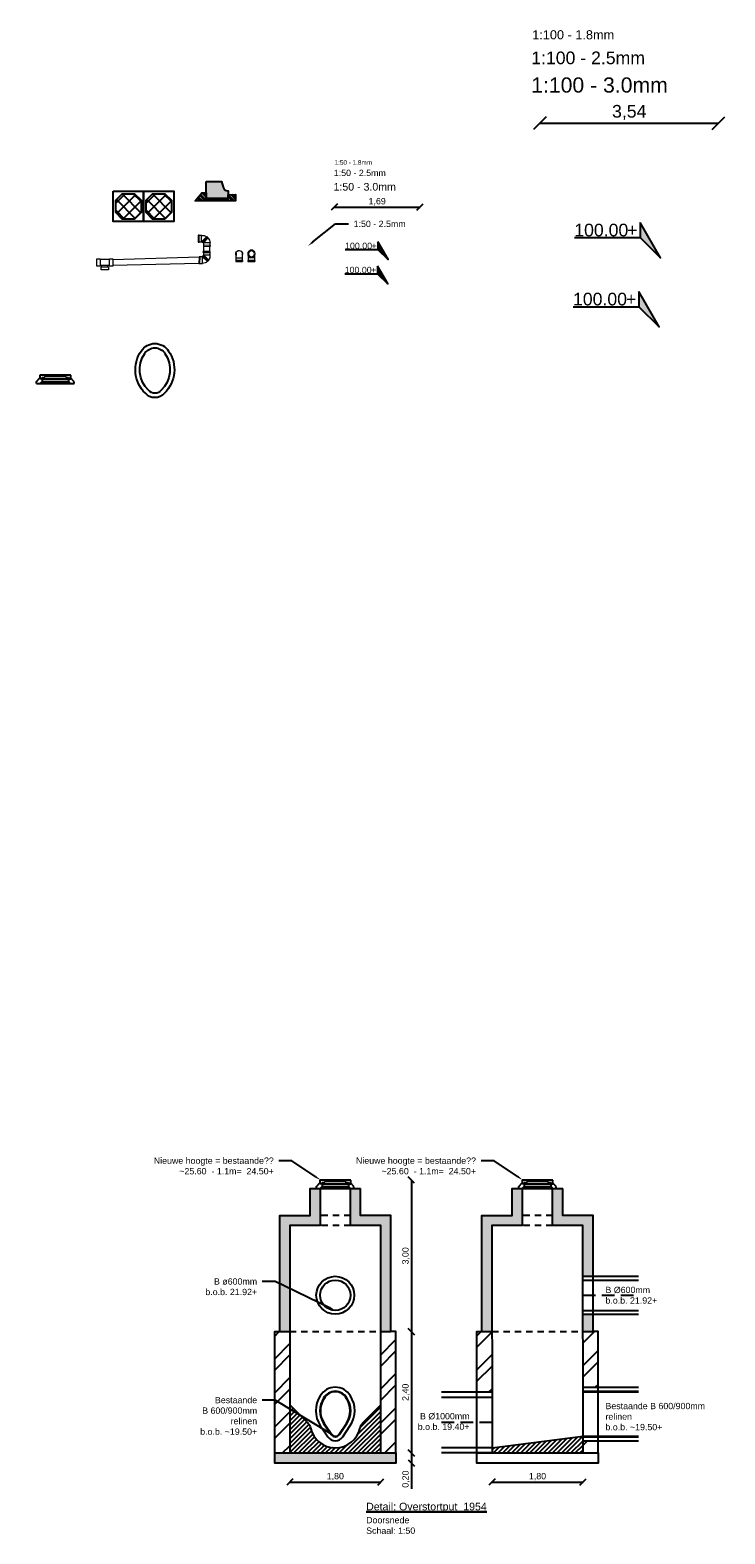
# Model space of a CAD drawing. Header units: metres. Extents: x 8 to 122, y -18 to 26.
# Tile 42 of 54: x 68 to 82, y -11 to 19. Entities that reach past the tile are written whole.
import ezdxf
from ezdxf import colors
from ezdxf.entities.mleader import LeaderData, LeaderLine
from ezdxf.enums import TextEntityAlignment as Align
from ezdxf.math import Vec2, Vec3

# ---------------------------------------------------------------- set-up
doc = ezdxf.new("R2010")
doc.units = ezdxf.units.M
doc.set_wipeout_variables(frame=1)
doc.header["$PDMODE"] = 1
doc.linetypes.add('DASHED2', pattern=[0.375, 0.25, -0.125])
for name, color, linetype in [('B-XX-AL-HOOGTE_BESTAAND-T', 252, 'Continuous'), ('N-WE-AL-DETAIL-G', 7, 'Continuous'), ('N-XX-AL-HOOGTE_NIEUW-T', 7, 'Continuous')]:
    doc.layers.add(name, color=color, linetype=linetype)
for name, color, linetype, lineweight in [('X-XX-AL-AANKLEDING-M', 7, 'Continuous', 18), ('X-XX-AL-AANKLEDING-T18', 1, 'Continuous', 18), ('X-XX-AL-AANKLEDING-T25', 7, 'Continuous', 25), ('X-XX-AL-AANKLEDING-T30', 7, 'Continuous', 30)]:
    doc.layers.add(name, color=color, linetype=linetype, lineweight=lineweight)
doc.styles.add('NLCS_ISO', font='arial.ttf')
doc.styles.get("Standard").update_dxf_attribs({"font": 'arial.ttf'})
doc.dimstyles.new('NLCS_1-100', dxfattribs={"dimscale": 0.1, "dimtxt": 2.5, "dimasz": 2.5, "dimexe": 1.25, "dimexo": 0.625, "dimtad": 1, "dimtxsty": 'Standard', "dimblk": 'OBLIQUE', "dimcen": 0, "dimse1": 1, "dimse2": 1, "dimadec": 0, "dimazin": 0, "dimtfac": 1, "dimtmove": 0, "dimatfit": 3, "dimfxl": 1, "dimarcsym": 0})
doc.dimstyles.new('NLCS_1-50', dxfattribs={"dimscale": 0.05, "dimtxt": 2.5, "dimasz": 2.5, "dimexe": 1.25, "dimexo": 0.625, "dimtad": 1, "dimtxsty": 'Standard', "dimblk": 'OBLIQUE', "dimcen": 0, "dimse1": 1, "dimse2": 1, "dimadec": 0, "dimazin": 0, "dimtfac": 1, "dimtmove": 0, "dimatfit": 3, "dimfxl": 1, "dimarcsym": 0})
pattern_1 = [(45, (17.38133, 0), (-0.04490128, 0.04490128), [])]
pattern_2 = [(45, (17.38133, 0), (-0.3367596, 0.3367596), []), (45, (17.60584, 0), (-0.3367596, 0.3367596), [])]

# ---------------------------------------------------------------- blocks, each defined once
blk = doc.blocks.new('*U14')
at = {"color": 0, "lineweight": 9}
blk.add_wipeout([(0.312, 0.066), (0, 0.066), (0, 0.058), (0.312, 0.058)], dxfattribs=at)
blk.add_wipeout([(0.312, -0.066), (0, -0.066), (0, -0.058), (0.312, -0.058)], dxfattribs=at)
for points in [[(0.062, 0.073), (0.062, -0.073), (0, -0.073), (0, 0.073)], [(0.084, 0.145), (0.229, 0.145), (0.229, 0.083), (0.084, 0.083)], [(0.25, 0.073), (0.312, 0.073), (0.312, -0.073), (0.25, -0.073)]]:
    blk.add_lwpolyline(points, close=True, dxfattribs=at)
for points in [[(0.062, 0.062), (0.25, 0.062)], [(0.094, 0.083), (0.094, 0.062)], [(0.219, 0.083), (0.219, 0.062)], [(0.062, -0.062), (0.25, -0.062)]]:
    blk.add_lwpolyline(points, dxfattribs=at)
blk = doc.blocks.new('hulpstuk 2x45 gr')
blk.add_wipeout([(-0.158, 0.136), (-0.021, 0.136), (-0.021, 0.116), (-0.024, 0.116), (-0.024, 0.066), (-0.027, 0.066), (-0.027, 0.052), (-0.006, 0.031), (-0.009, 0.028), (-0.008, 0.027), (0.042, 0.027), (0.042, 0.03), (0.062, 0.03), (0.063, -0.107), (0.043, -0.107), (0.043, -0.104), (-0.007, -0.104), (-0.007, -0.101), (-0.023, -0.101), (-0.043, -0.096), (-0.069, -0.087), (-0.09, -0.075), (-0.102, -0.065), (-0.103, -0.066), (-0.131, -0.038), (-0.128, -0.035), (-0.132, -0.029), (-0.14, -0.014), (-0.146, 0.003), (-0.152, 0.022), (-0.153, 0.044), (-0.153, 0.059), (-0.153, 0.066), (-0.155, 0.066), (-0.155, 0.116), (-0.158, 0.116)])
at = {"color": 0, "lineweight": 9, "flags": 128}
for points in [[(-0.021, 0.116), (-0.158, 0.116), (-0.158, 0.136), (-0.021, 0.136), (-0.021, 0.116), (-0.021, 0.136)], [(-0.024, 0.116), (-0.024, 0.066), (-0.155, 0.066), (-0.155, 0.116)], [(-0.02, 0.045), (-0.117, -0.052), (-0.131, -0.038), (-0.034, 0.059), (-0.02, 0.045), (-0.034, 0.059)], [(-0.006, 0.031), (-0.103, -0.066), (-0.117, -0.052), (-0.02, 0.045), (-0.006, 0.031), (-0.02, 0.045)], [(-0.027, 0.066), (-0.027, 0.051)], [(-0.009, 0.028), (-0.008, 0.027)], [(0.043, -0.104), (-0.007, -0.104), (-0.008, 0.027), (0.042, 0.027)], [(0.043, -0.107), (0.042, 0.03), (0.062, 0.03), (0.063, -0.107), (0.043, -0.107), (0.063, -0.107)]]:
    blk.add_lwpolyline(points, dxfattribs=at)
at = {"color": 0, "lineweight": 9}
for start, end in [(173.3181, 213.8077), (229.1711, 268.5791)]:
    blk.add_arc((-0.004, 0.048), 0.15, start, end, dxfattribs=at)
blk = doc.blocks.new('hulpstuk 90 gr-v')
blk.add_wipeout([(-0.062, 0.07), (-0.063, 0.127), (-0.066, 0.139), (-0.068, 0.154), (-0.065, 0.172), (-0.059, 0.188), (-0.05, 0.199), (-0.037, 0.21), (-0.022, 0.216), (-0.007, 0.22), (0.005, 0.22), (0.021, 0.217), (0.034, 0.211), (0.046, 0.202), (0.055, 0.191), (0.064, 0.175), (0.066, 0.165), (0.068, 0.153), (0.066, 0.14), (0.064, 0.133), (0.062, 0.128), (0.063, 0.07), (0.065, 0.07), (0.065, 0.02), (0.068, 0.02), (0.068, 0), (-0.068, 0), (-0.069, 0.02), (-0.066, 0.02), (-0.066, 0.07)])
at = {"color": 0, "lineweight": 9, "flags": 128}
for points in [[(-0.069, 0.02), (0.068, 0.02), (0.068, 0), (-0.068, 0), (-0.069, 0.02), (-0.068, 0)], [(-0.066, 0.02), (-0.066, 0.07), (0.065, 0.07), (0.065, 0.02)]]:
    blk.add_lwpolyline(points, dxfattribs=at)
at = {"lineweight": 9}
for points in [[(-0.063, 0.169), (-0.062, 0.07)], [(0.062, 0.168), (0.063, 0.07)]]:
    blk.add_lwpolyline(points, dxfattribs=at)
for radius, start, end in [(0.0675, 338.1153, 202.3875), (0.0644, 346.365, 194.2842)]:
    blk.add_arc((0, 0.153), radius, start, end, dxfattribs=at)
blk = doc.blocks.new('_Oblique')
at = {"color": 0, "linetype": 'ByBlock', "lineweight": -2}
blk.add_line((-0.5, -0.5), (0.5, 0.5), dxfattribs=at)
blk = doc.blocks.new('*D19')
at = {"layer": 'Defpoints', "color": 0, "transparency": 16777216}
for p in [(74.243, 15.213), (75.938, 15.334), (75.938, 15.213)]:
    blk.add_point(p, dxfattribs=at)
at = {"layer": 'X-XX-AL-AANKLEDING-M', "color": 0, "lineweight": -2, "transparency": 16777216}
blk.add_line((74.243, 15.334), (75.938, 15.334), dxfattribs=at)
at = {"layer": 'X-XX-AL-AANKLEDING-M', "color": 0, "lineweight": -2, "transparency": 16777216, "xscale": 0.125, "yscale": 0.125, "zscale": 0.125, "rotation": 180}
blk.add_blockref('_Oblique', (74.243, 15.334), dxfattribs=at)
at = {"layer": 'X-XX-AL-AANKLEDING-M', "color": 0, "lineweight": -2, "transparency": 16777216, "xscale": 0.125, "yscale": 0.125, "zscale": 0.125}
blk.add_blockref('_Oblique', (75.938, 15.334), dxfattribs=at)
at = {"layer": 'X-XX-AL-AANKLEDING-M', "color": 0, "transparency": 16777216, "insert": (75.09, 15.44), "char_height": 0.125, "attachment_point": 5}
blk.add_mtext('1,69', dxfattribs=at)
blk = doc.blocks.new('Hoogtelabel')
h = blk.add_hatch(color=256)
h.dxf.hatch_style = 1
h.paths.add_polyline_path([(-4, 7), (-4, 4), (0, 0)])
blk.add_lwpolyline([(-4, 7), (-4, 4), (0, 0)], close=True)
blk.add_lwpolyline([(-17, 4), (-4, 4)])
at = {"insert": (-4.51, 4.25), "char_height": 2.5, "attachment_point": 9, "style": 'NLCS_ISO'}
blk.add_mtext_dynamic_manual_height_columns('+', width=2.8774, gutter_width=0.3, heights=[0], dxfattribs=at)
at = {"style": 'NLCS_ISO'}
blk.add_attdef('HOOGTE', text='', height=2.5, dxfattribs=at).set_placement((-6.35, 4.25), align=Align.RIGHT)
blk = doc.blocks.new('hulpstuk 90 gr-b')
blk.add_wipeout([(-0.062, 0.07), (-0.063, 0.127), (-0.066, 0.139), (-0.068, 0.154), (-0.065, 0.172), (-0.059, 0.188), (-0.05, 0.199), (-0.037, 0.21), (-0.022, 0.216), (-0.007, 0.22), (0.005, 0.22), (0.021, 0.217), (0.034, 0.211), (0.046, 0.202), (0.055, 0.191), (0.064, 0.175), (0.066, 0.165), (0.068, 0.153), (0.066, 0.14), (0.064, 0.133), (0.062, 0.128), (0.063, 0.07), (0.065, 0.07), (0.065, 0.02), (0.068, 0.02), (0.068, 0), (-0.068, 0), (-0.069, 0.02), (-0.066, 0.02), (-0.066, 0.07)])
at = {"color": 0, "lineweight": 9, "flags": 128}
for points in [[(-0.069, 0.02), (0.068, 0.02), (0.068, 0), (-0.068, 0), (-0.069, 0.02), (-0.068, 0)], [(-0.066, 0.02), (-0.066, 0.07), (0.065, 0.07), (0.065, 0.02)]]:
    blk.add_lwpolyline(points, dxfattribs=at)
at = {"lineweight": 9}
for points in [[(-0.063, 0.127), (-0.062, 0.07)], [(0.062, 0.128), (0.063, 0.07)]]:
    blk.add_lwpolyline(points, dxfattribs=at)
for radius in [0.0675, 0.0644]:
    blk.add_circle((0, 0.153), radius)
blk = doc.blocks.new('Perronbang_zijaanzicht')
at = {"layer": 'N-WE-AL-DETAIL-G'}
h = blk.add_hatch(color=252, dxfattribs=at)
h.dxf.hatch_style = 1
h.paths.add_polyline_path([(0, 0), (0, -0.334), (0.435, -0.334), (0.435, -0.184), (0.432, -0.184, -0.341005), (0.335, -0.109), (0.307, -0.001, 0.341005), (0.305, 0)])
at = {"layer": 'N-WE-AL-DETAIL-G', "linetype": 'Continuous'}
h = blk.add_hatch(dxfattribs=at)
h.set_pattern_fill('STEEL', color=252, scale=0.02, angle=90, style=0)
h.set_pattern_definition([(135, (-53.541537, -2.33639), (-0.04490128, -0.04490128), []), (135, (-53.573287, -2.33639), (-0.04490128, -0.04490128), [])])
h.paths.add_polyline_path([(-0.148, -0.384), (-0.219, -0.384), (-0.087, -0.223), (0, -0.223), (0, -0.334), (0.435, -0.334), (0.435, -0.259), (0.585, -0.255), (0.585, -0.384)])
blk.add_lwpolyline([(0, 0), (0.305, 0, -0.341005), (0.307, -0.001), (0.335, -0.109, 0.341005), (0.432, -0.184), (0.435, -0.184), (0.435, -0.334), (0, -0.334)], format="xyb", close=True)
blk.add_lwpolyline([(-0.148, -0.384), (-0.219, -0.384), (-0.087, -0.223), (0, -0.223), (0, -0.334), (0.435, -0.334), (0.435, -0.259), (0.585, -0.255), (0.585, -0.384)], close=True, dxfattribs=at)
blk = doc.blocks.new('A$C09B27C97')
for p, q in [((0, 0.045), (0.065, 0.114)), ((0, 0), (0, 0.045)), ((0, 0), (0.07, 0)), ((0.675, 0.17), (0.065, 0.17)), ((0.065, 0.17), (0.065, 0.12)), ((0.065, 0.12), (0.065, 0.098)), ((0.065, 0.098), (0.065, 0.114)), ((0.108, 0.098), (0.065, 0.098)), ((0.07, 0), (0.108, 0.04)), ((0.07, 0), (0.67, 0)), ((0.108, 0.12), (0.152, 0.12)), ((0.108, 0.098), (0.108, 0.12)), ((0.108, 0.098), (0.108, 0.04)), ((0.108, 0.098), (0.631, 0.098)), ((0.108, 0.04), (0.631, 0.04)), ((0.152, 0.12), (0.174, 0.145)), ((0.174, 0.145), (0.566, 0.145)), ((0.566, 0.145), (0.588, 0.12)), ((0.588, 0.12), (0.631, 0.12)), ((0.631, 0.12), (0.631, 0.098)), ((0.631, 0.098), (0.631, 0.04)), ((0.631, 0.098), (0.675, 0.098)), ((0.67, 0), (0.631, 0.04)), ((0.67, 0), (0.74, 0)), ((0.675, 0.098), (0.675, 0.17)), ((0.739, 0.044), (0.675, 0.11)), ((0.74, 0), (0.74, 0.045))]:
    blk.add_line(p, q)
at = {"flags": 128}
blk.add_lwpolyline([(0.675, 0.17), (0.675, 0.17)], dxfattribs=at)
blk = doc.blocks.new('*D117')
at = {"layer": 'Defpoints', "color": 0, "transparency": 16777216}
for p in [(73.362, -9.316), (75.162, -9.316), (75.162, -9.893)]:
    blk.add_point(p, dxfattribs=at)
at = {"layer": 'N-WE-AL-DETAIL-G', "color": 0, "lineweight": -2, "transparency": 16777216}
blk.add_line((73.362, -9.893), (75.162, -9.893), dxfattribs=at)
at = {"layer": 'N-WE-AL-DETAIL-G', "color": 0, "lineweight": -2, "transparency": 16777216, "xscale": 0.125, "yscale": 0.125, "zscale": 0.125, "rotation": 180}
blk.add_blockref('_Oblique', (73.362, -9.893), dxfattribs=at)
at = {"layer": 'N-WE-AL-DETAIL-G', "color": 0, "lineweight": -2, "transparency": 16777216, "xscale": 0.125, "yscale": 0.125, "zscale": 0.125}
blk.add_blockref('_Oblique', (75.162, -9.893), dxfattribs=at)
at = {"layer": 'N-WE-AL-DETAIL-G', "color": 0, "transparency": 16777216, "insert": (74.262, -9.786), "char_height": 0.125, "attachment_point": 5}
blk.add_mtext('1,80', dxfattribs=at)
blk = doc.blocks.new('*D118')
at = {"layer": 'Defpoints', "color": 0, "transparency": 16777216}
for p in [(77.362, -9.316), (79.162, -9.316), (79.162, -9.893)]:
    blk.add_point(p, dxfattribs=at)
at = {"layer": 'N-WE-AL-DETAIL-G', "color": 0, "lineweight": -2, "transparency": 16777216}
blk.add_line((77.362, -9.893), (79.162, -9.893), dxfattribs=at)
at = {"layer": 'N-WE-AL-DETAIL-G', "color": 0, "lineweight": -2, "transparency": 16777216, "xscale": 0.125, "yscale": 0.125, "zscale": 0.125, "rotation": 180}
blk.add_blockref('_Oblique', (77.362, -9.893), dxfattribs=at)
at = {"layer": 'N-WE-AL-DETAIL-G', "color": 0, "lineweight": -2, "transparency": 16777216, "xscale": 0.125, "yscale": 0.125, "zscale": 0.125}
blk.add_blockref('_Oblique', (79.162, -9.893), dxfattribs=at)
at = {"layer": 'N-WE-AL-DETAIL-G', "color": 0, "transparency": 16777216, "insert": (78.262, -9.786), "char_height": 0.125, "attachment_point": 5}
blk.add_mtext('1,80', dxfattribs=at)
blk = doc.blocks.new('*D119')
at = {"layer": 'Defpoints', "color": 0, "transparency": 16777216}
for p in [(74.566, -3.916), (75.161, -6.916), (75.767, -6.916)]:
    blk.add_point(p, dxfattribs=at)
at = {"layer": 'N-WE-AL-DETAIL-G', "color": 0, "lineweight": -2, "transparency": 16777216}
blk.add_line((75.767, -3.916), (75.767, -6.916), dxfattribs=at)
at = {"layer": 'N-WE-AL-DETAIL-G', "color": 0, "lineweight": -2, "transparency": 16777216, "xscale": 0.125, "yscale": 0.125, "zscale": 0.125}
for p, rotation in [((75.767, -3.916), 90), ((75.767, -6.916), 270)]:
    blk.add_blockref('_Oblique', p, dxfattribs=dict(at, rotation=rotation))
at = {"layer": 'N-WE-AL-DETAIL-G', "color": 0, "transparency": 16777216, "insert": (75.66, -5.416), "char_height": 0.125, "attachment_point": 5, "rotation": 90}
blk.add_mtext('3,00', dxfattribs=at)
blk = doc.blocks.new('*D120')
at = {"layer": 'Defpoints', "color": 0, "transparency": 16777216}
for p in [(75.161, -6.916), (75.462, -9.316), (75.767, -9.316)]:
    blk.add_point(p, dxfattribs=at)
at = {"layer": 'N-WE-AL-DETAIL-G', "color": 0, "lineweight": -2, "transparency": 16777216}
blk.add_line((75.767, -6.916), (75.767, -9.316), dxfattribs=at)
at = {"layer": 'N-WE-AL-DETAIL-G', "color": 0, "lineweight": -2, "transparency": 16777216, "xscale": 0.125, "yscale": 0.125, "zscale": 0.125}
for p, rotation in [((75.767, -6.916), 90), ((75.767, -9.316), 270)]:
    blk.add_blockref('_Oblique', p, dxfattribs=dict(at, rotation=rotation))
at = {"layer": 'N-WE-AL-DETAIL-G', "color": 0, "transparency": 16777216, "insert": (75.66, -8.116), "char_height": 0.125, "attachment_point": 5, "rotation": 90}
blk.add_mtext('2,40', dxfattribs=at)
blk = doc.blocks.new('*D121')
at = {"layer": 'Defpoints', "color": 0, "transparency": 16777216}
for p in [(75.462, -9.316), (75.462, -9.516), (75.767, -9.516)]:
    blk.add_point(p, dxfattribs=at)
at = {"layer": 'N-WE-AL-DETAIL-G', "color": 0, "lineweight": -2, "transparency": 16777216}
for p, q in [((75.767, -9.316), (75.767, -9.516)), ((75.767, -9.516), (75.767, -10.028))]:
    blk.add_line(p, q, dxfattribs=at)
at = {"layer": 'N-WE-AL-DETAIL-G', "color": 0, "lineweight": -2, "transparency": 16777216, "xscale": 0.125, "yscale": 0.125, "zscale": 0.125}
for p, rotation in [((75.767, -9.316), 90), ((75.767, -9.516), 270)]:
    blk.add_blockref('_Oblique', p, dxfattribs=dict(at, rotation=rotation))
at = {"layer": 'N-WE-AL-DETAIL-G', "color": 0, "transparency": 16777216, "insert": (75.66, -9.834), "char_height": 0.125, "attachment_point": 5, "rotation": 90}
blk.add_mtext('0,20', dxfattribs=at)
blk = doc.blocks.new('*D122')
at = {"layer": 'Defpoints', "color": 0, "transparency": 16777216}
for p in [(81.844, 16.995), (78.308, 16.158), (81.844, 16.158)]:
    blk.add_point(p, dxfattribs=at)
at = {"layer": 'X-XX-AL-AANKLEDING-M', "color": 0, "lineweight": -2, "transparency": 16777216}
blk.add_line((78.308, 16.995), (81.844, 16.995), dxfattribs=at)
at = {"layer": 'X-XX-AL-AANKLEDING-M', "color": 0, "lineweight": -2, "transparency": 16777216, "xscale": 0.25, "yscale": 0.25, "zscale": 0.25, "rotation": 180}
blk.add_blockref('_Oblique', (78.308, 16.995), dxfattribs=at)
at = {"layer": 'X-XX-AL-AANKLEDING-M', "color": 0, "lineweight": -2, "transparency": 16777216, "xscale": 0.25, "yscale": 0.25, "zscale": 0.25}
blk.add_blockref('_Oblique', (81.844, 16.995), dxfattribs=at)
at = {"layer": 'X-XX-AL-AANKLEDING-M', "color": 0, "transparency": 16777216, "insert": (80.076, 17.208), "char_height": 0.25, "attachment_point": 5}
blk.add_mtext('3,54', dxfattribs=at)

msp = doc.modelspace()

# ---------------------------------------------------------------- hatches: boundary and pattern name
at = {"layer": 'N-WE-AL-DETAIL-G'}
h = msp.add_hatch(dxfattribs=at)
h.set_pattern_fill('ANSI37', color=252, scale=0.05)
h.set_pattern_definition([(45, (48.63321, 17.6981), (-0.1122532, 0.1122532), []), (135, (48.63321, 17.6981), (-0.1122532, -0.1122532), [])])
h.paths.add_polyline_path([(70.289, 15.098), (70.048, 15.098), (69.918, 15.227), (69.918, 15.469), (70.048, 15.598), (70.289, 15.598), (70.418, 15.469), (70.418, 15.227)])
h = msp.add_hatch(dxfattribs=at)
h.set_pattern_fill('ANSI37', color=252, scale=0.05)
h.set_pattern_definition([(45, (49.23321, 17.6981), (-0.1122532, 0.1122532), []), (135, (49.23321, 17.6981), (-0.1122532, -0.1122532), [])])
h.paths.add_polyline_path([(70.889, 15.098), (70.648, 15.098), (70.518, 15.227), (70.518, 15.469), (70.648, 15.598), (70.889, 15.598), (71.018, 15.469), (71.018, 15.227)])
h = msp.add_hatch(color=252, dxfattribs=at)
h.dxf.hatch_style = 1
h.paths.add_polyline_path([(73.161, -4.616), (73.161, -6.916), (73.361, -6.916), (73.361, -4.816), (73.961, -4.816), (73.961, -4.086), (73.891, -4.086), (73.761, -4.086), (73.761, -4.616)])
h.paths.add_polyline_path([(74.761, -4.616), (74.761, -4.086), (74.561, -4.086), (74.561, -4.816), (75.161, -4.816), (75.161, -6.916), (75.361, -6.916), (75.361, -4.616)])
h.paths.add_polyline_path([(73.062, -9.316), (73.062, -9.516), (75.462, -9.516), (75.462, -9.316)])
h = msp.add_hatch(color=252, dxfattribs=at)
h.dxf.hatch_style = 1
h.paths.add_polyline_path([(79.361, -6.571), (79.161, -6.571), (79.161, -6.916), (79.361, -6.916)])
h.paths.add_polyline_path([(79.361, -4.616), (78.761, -4.616), (78.761, -4.086), (78.561, -4.086), (78.561, -4.816), (79.161, -4.816), (79.161, -5.821), (79.361, -5.821)])
h.paths.add_polyline_path([(77.961, -4.086), (77.891, -4.086), (77.761, -4.086), (77.761, -4.616), (77.161, -4.616), (77.161, -6.916), (77.361, -6.916), (77.361, -4.816), (77.961, -4.816)])
h = msp.add_hatch(dxfattribs=at)
h.set_pattern_fill('ANSI32', color=253, scale=0.05)
h.set_pattern_definition([(45, (18.55114, 0), (-0.3367596, 0.3367596), []), (45, (18.77564, 0), (-0.3367596, 0.3367596), [])])
h.paths.add_polyline_path([(73.062, -9.316), (73.362, -9.316), (73.362, -6.916), (73.161, -6.916), (73.062, -6.916)])
h.paths.add_polyline_path([(75.462, -6.916), (75.361, -6.916), (75.161, -6.916), (75.162, -9.316), (75.462, -9.316)])
h = msp.add_hatch(dxfattribs=at)
h.set_pattern_fill('ANSI32', color=253, scale=0.05)
h.set_pattern_definition(pattern_2)
h.paths.add_polyline_path([(77.062, -6.916), (77.362, -6.916), (77.362, -8.116), (77.062, -8.116)])
h = msp.add_hatch(dxfattribs=at)
h.set_pattern_fill('ANSI32', color=253, scale=0.05)
h.set_pattern_definition(pattern_2)
h.paths.add_polyline_path([(79.161, -6.916), (79.462, -6.916), (79.462, -8.016), (79.161, -8.016)])
h = msp.add_hatch(dxfattribs=at)
h.set_pattern_fill('ANSI31', color=252, scale=0.02)
h.set_pattern_definition(pattern_1)
h.paths.add_polyline_path([(73.361, -8.366), (73.361, -8.443), (73.557, -8.561)])
h.paths.add_polyline_path([(75.161, -8.366), (74.812, -8.716), (74.759, -8.769, -0.899438), (73.764, -8.769), (73.712, -8.716), (73.557, -8.561), (73.361, -8.443), (73.362, -9.316), (75.162, -9.316)])
h = msp.add_hatch(dxfattribs=at)
h.set_pattern_fill('ANSI31', color=252, scale=0.02)
h.set_pattern_definition(pattern_1)
h.paths.add_polyline_path([(77.362, -9.216), (77.362, -9.316), (79.162, -9.316), (79.162, -8.986)])
h = msp.add_hatch(dxfattribs=at)
h.set_pattern_fill('ANSI32', color=253, scale=0.05)
h.set_pattern_definition(pattern_2)
h.paths.add_polyline_path([(79.162, -9.076), (79.462, -9.076), (79.462, -9.316), (79.162, -9.316)])

# ---------------------------------------------------------------- linework, layer by layer
for p, q in [((68.353, 11.887), (68.418, 11.956)), ((69.028, 12.012), (68.418, 12.012)), ((68.418, 12.012), (68.418, 11.962)), ((68.418, 11.962), (68.418, 11.94)), ((68.418, 11.94), (68.418, 11.956)), ((68.461, 11.94), (68.418, 11.94)), ((68.461, 11.962), (68.505, 11.962)), ((68.461, 11.94), (68.461, 11.962)), ((68.461, 11.94), (68.461, 11.882)), ((68.461, 11.94), (68.984, 11.94)), ((68.505, 11.962), (68.527, 11.987)), ((68.527, 11.987), (68.919, 11.987)), ((68.919, 11.987), (68.941, 11.962)), ((68.941, 11.962), (68.984, 11.962)), ((68.984, 11.962), (68.984, 11.94)), ((68.984, 11.94), (68.984, 11.882)), ((68.984, 11.94), (69.028, 11.94)), ((69.028, 11.94), (69.028, 12.012)), ((69.092, 11.886), (69.028, 11.952)), ((68.353, 11.842), (68.353, 11.887)), ((68.353, 11.842), (68.423, 11.842)), ((68.423, 11.842), (68.461, 11.882)), ((68.423, 11.842), (69.023, 11.842)), ((68.461, 11.882), (68.984, 11.882)), ((69.023, 11.842), (68.984, 11.882)), ((69.023, 11.842), (69.093, 11.842)), ((69.093, 11.842), (69.093, 11.887))]:
    msp.add_line(p, q)
for points in [[(70.88, 11.653, -0.467646), (70.504, 11.653, -0.367006), (70.421, 12.486, -0.552786), (70.963, 12.486, -0.367006)], [(70.817, 11.711, -0.483997), (70.567, 11.711, -0.370441), (70.492, 12.439, -0.557622), (70.892, 12.439, -0.370441)]]:
    msp.add_lwpolyline(points, format="xyb", close=True)
at = {"flags": 128}
msp.add_lwpolyline([(69.028, 12.012), (69.028, 12.012)], dxfattribs=at)
msp.add_point((68.223, 11.082))
at = {"layer": 'N-WE-AL-DETAIL-G'}
for points in [[(69.868, 15.648), (70.468, 15.648), (70.468, 15.048), (69.868, 15.048)], [(70.289, 15.098), (70.048, 15.098), (69.918, 15.227), (69.918, 15.469), (70.048, 15.598), (70.289, 15.598), (70.418, 15.469), (70.418, 15.227)], [(70.468, 15.648), (71.068, 15.648), (71.068, 15.048), (70.468, 15.048)], [(70.889, 15.098), (70.648, 15.098), (70.518, 15.227), (70.518, 15.469), (70.648, 15.598), (70.889, 15.598), (71.018, 15.469), (71.018, 15.227)], [(73.062, -9.316), (75.462, -9.316), (75.462, -9.516), (73.062, -9.516)], [(77.062, -9.316), (79.462, -9.316), (79.462, -9.516), (77.062, -9.516)]]:
    msp.add_lwpolyline(points, close=True, dxfattribs=at)
for points in [[(73.062, -9.316), (73.062, -6.916), (73.161, -6.916), (73.161, -4.616), (73.761, -4.616), (73.761, -4.086), (73.961, -4.086), (73.961, -4.816), (73.361, -4.816), (73.362, -9.316), (75.162, -9.316), (75.161, -4.816), (74.561, -4.816), (74.561, -4.086), (74.761, -4.086)], [(75.462, -9.316), (75.462, -6.916), (75.361, -6.916), (75.361, -4.616), (74.761, -4.616), (74.761, -4.086)], [(77.062, -9.316), (77.062, -6.916), (77.161, -6.916), (77.161, -4.616), (77.761, -4.616), (77.761, -4.086), (77.961, -4.086), (77.961, -4.816), (77.361, -4.816), (77.362, -9.316), (79.162, -9.316), (79.161, -4.816), (78.561, -4.816), (78.561, -4.086), (78.761, -4.086)], [(79.462, -9.316), (79.462, -6.916), (79.361, -6.916), (79.361, -4.616), (78.761, -4.616), (78.761, -4.086)], [(79.161, -5.821), (80.262, -5.821)], [(79.161, -5.896), (80.262, -5.896)], [(79.161, -6.496), (80.261, -6.496)], [(79.161, -6.571), (80.261, -6.571)], [(73.161, -6.916), (73.362, -6.916)], [(75.161, -6.916), (75.361, -6.916)], [(77.161, -6.916), (77.362, -6.916)], [(79.161, -6.916), (79.361, -6.916)], [(77.362, -8.116), (76.362, -8.116)], [(77.362, -8.216), (76.362, -8.216)], [(79.161, -8.106), (80.261, -8.106)], [(74.212, -9.216), (74.209, -9.213)], [(74.312, -9.216), (74.314, -9.213)], [(77.362, -9.216), (76.362, -9.216)], [(77.362, -9.216), (79.162, -8.986)], [(79.162, -8.986), (80.262, -8.986)], [(77.362, -9.316), (76.362, -9.316)]]:
    msp.add_lwpolyline(points, dxfattribs=at)
at = {"layer": 'N-WE-AL-DETAIL-G', "color": 252, "linetype": 'DASHED2', "ltscale": 0.5}
for points in [[(74.561, -4.616), (73.961, -4.616)], [(78.561, -4.616), (77.961, -4.616)], [(74.561, -4.816), (73.961, -4.816)], [(78.561, -4.816), (77.961, -4.816)], [(73.362, -6.916), (75.161, -6.916)], [(77.362, -6.916), (79.161, -6.916)]]:
    msp.add_lwpolyline(points, dxfattribs=at)
at = {"layer": 'N-WE-AL-DETAIL-G', "linetype": 'DASHED2'}
for points in [[(79.161, -6.196), (80.262, -6.196)], [(77.362, -8.716), (76.362, -8.716)]]:
    msp.add_lwpolyline(points, dxfattribs=at)
at = {"layer": 'N-WE-AL-DETAIL-G', "color": 252}
for points in [[(74.115, -8.999, 0.52592), (74.408, -8.999), (74.558, -8.775, 0.296884), (74.56, -8.189, 0.581257), (73.963, -8.189, 0.296913), (73.965, -8.775)], [(74.182, -8.954, 0.52368), (74.342, -8.954), (74.491, -8.731, 0.298001), (74.491, -8.231, 0.586887), (74.031, -8.231, 0.298001), (74.031, -8.731)]]:
    msp.add_lwpolyline(points, format="xyb", close=True, dxfattribs=at)
for points in [[(79.161, -8.016), (80.261, -8.016)], [(79.161, -8.096), (80.261, -8.096)], [(79.162, -8.996), (80.262, -8.996)], [(79.162, -9.076), (80.262, -9.076)]]:
    msp.add_lwpolyline(points, dxfattribs=at)
at = {"layer": 'N-WE-AL-DETAIL-G'}
msp.add_lwpolyline([(74.19, -8.948, 0.523199), (74.333, -8.948), (74.483, -8.725, 0.298177), (74.483, -8.236, 0.587815), (74.04, -8.236, 0.298173), (74.039, -8.725)], format="xyb", close=True, dxfattribs=at)
msp.add_lwpolyline([(73.361, -8.366), (73.719, -8.723, -0.143757), (73.773, -8.822, 0.805783), (74.75, -8.822, -0.143757), (74.804, -8.723), (75.161, -8.366)], format="xyb", dxfattribs=at)
for radius in [0.375, 0.3]:
    msp.add_circle((74.261, -6.196), radius, dxfattribs=at)

# ---------------------------------------------------------------- block references
msp.add_blockref('Perronbang_zijaanzicht', (71.705, 15.84))
at = {"lineweight": 9, "xscale": -1, "rotation": 90.05943379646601}
msp.add_blockref('hulpstuk 2x45 gr', (71.682, 14.621), dxfattribs=at)
at = {"rotation": 180}
msp.add_blockref('*U14', (69.858, 14.239), dxfattribs=at)
at = {"lineweight": 9, "xscale": -1}
msp.add_blockref('hulpstuk 90 gr-v', (72.359, 14.256), dxfattribs=at)
at = {"layer": 'B-XX-AL-HOOGTE_BESTAAND-T', "xscale": 0.05, "yscale": 0.05, "zscale": 0.1}
msp.add_blockref('Hoogtelabel', (75.298, 13.816), dxfattribs=at).add_auto_attribs({'HOOGTE': '100.00'})
at = {"layer": 'B-XX-AL-HOOGTE_BESTAAND-T', "xscale": 0.1, "yscale": 0.1}
msp.add_blockref('Hoogtelabel', (80.667, 12.965), dxfattribs=at).add_auto_attribs({'HOOGTE': '100.00'})
at = {"layer": 'N-WE-AL-DETAIL-G'}
for p in [(73.891, -4.086), (77.891, -4.086)]:
    msp.add_blockref('A$C09B27C97', p, dxfattribs=at)
at = {"layer": 'N-XX-AL-HOOGTE_NIEUW-T', "xscale": 0.1, "yscale": 0.1}
msp.add_blockref('Hoogtelabel', (80.692, 14.331), dxfattribs=at).add_auto_attribs({'HOOGTE': '100.00'})
at = {"layer": 'N-XX-AL-HOOGTE_NIEUW-T', "xscale": 0.05, "yscale": 0.05, "zscale": 0.1}
msp.add_blockref('Hoogtelabel', (75.306, 14.295), dxfattribs=at).add_auto_attribs({'HOOGTE': '100.00'})

# ---------------------------------------------------------------- texts
at = {"layer": 'X-XX-AL-AANKLEDING-T18', "style": 'NLCS_ISO'}
for s, height, p in [('1:100 - 1.8mm', 0.18, (78.157, 18.655)), ('1:50 - 1.8mm', 0.09, (74.248, 16.174))]:
    msp.add_text(s, height=height, dxfattribs=at).set_placement(p)
at = {"layer": 'X-XX-AL-AANKLEDING-T25', "style": 'NLCS_ISO'}
for s, height, p in [('1:100 - 2.5mm', 0.25, (78.137, 18.163)), ('1:50 - 2.5mm', 0.125, (74.232, 15.949))]:
    msp.add_text(s, height=height, dxfattribs=at).set_placement(p)
at = {"layer": 'X-XX-AL-AANKLEDING-T25', "char_height": 0.125, "style": 'NLCS_ISO'}
for s, insert, width, attachment_point in [('B %%C600mm \\Pb.o.b. 21.92+  ', (79.606, -6.028), 3.83439, 1), ('Bestaande B 600/900mm  \\Prelinen \\Pb.o.b. ~19.50+ ', (79.606, -8.325), 3.83439, 1), ('B %%C1000mm \\Pb.o.b. 19.40+  ', (76.917, -8.526), 3.83439, 3), ('Doorsnede\\PSchaal: 1:50', (74.872, -10.583), 0.97569, 1)]:
    msp.add_mtext(s, dxfattribs=dict(at, insert=insert, width=width, attachment_point=attachment_point))
at = {"layer": 'X-XX-AL-AANKLEDING-T30', "style": 'NLCS_ISO'}
for s, height, p in [('1:100 - 3.0mm', 0.3, (78.137, 17.601)), ('1:50 - 3.0mm', 0.15, (74.226, 15.662)), ('%%UDetail: Overstortput  1954', 0.15, (74.871, -10.451))]:
    msp.add_text(s, height=height, dxfattribs=at).set_placement(p)

# ---------------------------------------------------------------- dimensions: what is measured, and where the dimension line sits
at = {"layer": 'N-WE-AL-DETAIL-G'}
for base, p1, p2, picture, middle in [((75.767, -6.916), (74.566, -3.916), (75.161, -6.916), '*D119', (75.66, -5.416)), ((75.767, -9.316), (75.161, -6.916), (75.462, -9.316), '*D120', (75.66, -8.116)), ((75.767, -9.516), (75.462, -9.316), (75.462, -9.516), '*D121', (75.66, -9.834))]:
    dim = msp.add_linear_dim(base=base, p1=p1, p2=p2, angle=90, dimstyle='NLCS_1-50', override={"dimzin": 0}, dxfattribs=at)
    dim.commit()
    dim.dimension.update_dxf_attribs({"geometry": picture, "text_midpoint": middle})
for base, p1, p2, picture, middle in [((75.162, -9.893), (73.362, -9.316), (75.162, -9.316), '*D117', (74.262, -9.786)), ((79.162, -9.893), (77.362, -9.316), (79.162, -9.316), '*D118', (78.262, -9.786))]:
    dim = msp.add_linear_dim(base=base, p1=p1, p2=p2, dimstyle='NLCS_1-50', override={"dimzin": 0}, dxfattribs=at)
    dim.commit()
    dim.dimension.update_dxf_attribs({"geometry": picture, "text_midpoint": middle})
at = {"layer": 'X-XX-AL-AANKLEDING-M'}
for p1, p2, distance, dimstyle, picture, middle in [((78.308, 16.158), (81.844, 16.158), 0.837, 'NLCS_1-100', '*D122', (80.076, 17.208)), ((74.2433, 15.2128), (75.9377, 15.2128), 0.1212, 'NLCS_1-50', '*D19', (75.0905, 15.4403))]:
    dim = msp.add_aligned_dim(p1=p1, p2=p2, distance=distance, dimstyle=dimstyle, dxfattribs=at)
    dim.commit()
    dim.dimension.update_dxf_attribs({"geometry": picture, "text_midpoint": middle})

# ---------------------------------------------------------------- leaders
at = {"layer": 'X-XX-AL-AANKLEDING-T25'}
ml = msp.add_multileader_mtext('Standard', dxfattribs=at)
ml.set_content('1:50 - 2.5mm', color=256, style='NLCS_ISO')
ml.set_leader_properties()
ml.build(insert=Vec2(0, 0))
ml.multileader.update_dxf_attribs({"arrow_head_size": 0.125})
ctx = ml.context
ctx.base_point, ctx.char_height, ctx.arrow_head_size, ctx.landing_gap_size, ctx.plane_origin = Vec3(74.524, 15.002), 0.125, 0.125, 0.1, Vec3(73.018, 13.954)
notes = []
notes.append((ctx, [(0, (1, 1, 0), (74.265, 15.002), (1, 0), 0.259, [(0, [(73.722, 14.567)], 0, [])])]))
ctx.mtext.insert, ctx.mtext.flow_direction = Vec3(74.624, 15.065), 5
ml = msp.add_multileader_mtext('Standard', dxfattribs=at)
ml.set_content('Nieuwe hoogte = bestaande??\\P~25.60  - 1.1m=  24.50+', color=256, style='NLCS_ISO')
ml.set_leader_properties()
ml.build(insert=Vec2(0, 0))
ml.multileader.update_dxf_attribs({"arrow_head_size": 0.125})
ctx = ml.context
ctx.base_point, ctx.char_height, ctx.arrow_head_size, ctx.landing_gap_size, ctx.plane_origin = Vec3(70.593, -3.534), 0.125, 0.125, 0.1, Vec3(70.111, -4.582)
ctx.text_align_type = 2
notes.append((ctx, [(1, (1, 1, 0), (73.404, -3.534), (-1, 0), 0.259, [(0, [(73.968, -3.916)], 0, [])])]))
ctx.mtext.insert, ctx.mtext.alignment, ctx.mtext.flow_direction = Vec3(73.044, -3.47), 3, 5
ml = msp.add_multileader_mtext('Standard', dxfattribs=at)
ml.set_content('Nieuwe hoogte = bestaande??\\P~25.60  - 1.1m=  24.50+', color=256, style='NLCS_ISO')
ml.set_leader_properties()
ml.build(insert=Vec2(0, 0))
ml.multileader.update_dxf_attribs({"arrow_head_size": 0.125})
ctx = ml.context
ctx.base_point, ctx.char_height, ctx.arrow_head_size, ctx.landing_gap_size, ctx.plane_origin = Vec3(74.593, -3.534), 0.125, 0.125, 0.1, Vec3(74.111, -4.582)
ctx.text_align_type = 2
notes.append((ctx, [(1, (1, 1, 0), (77.404, -3.534), (-1, 0), 0.259, [(0, [(77.968, -3.916)], 0, [])])]))
ctx.mtext.insert, ctx.mtext.alignment, ctx.mtext.flow_direction = Vec3(77.044, -3.47), 3, 5
ml = msp.add_multileader_mtext('Standard', dxfattribs=at)
ml.set_content('B ø600mm \\Pb.o.b. 21.92+', color=256, style='NLCS_ISO')
ml.set_leader_properties()
ml.build(insert=Vec2(0, 0))
ml.multileader.update_dxf_attribs({"arrow_head_size": 0.125})
ctx = ml.context
ctx.base_point, ctx.char_height, ctx.arrow_head_size, ctx.landing_gap_size, ctx.plane_origin = Vec3(71.612, -5.923), 0.125, 0.125, 0.1, Vec3(70.111, -6.971)
ctx.text_align_type = 2
notes.append((ctx, [(1, (1, 1, 0), (73.075, -5.923), (-1, 0), 0.259, [(0, [(74.261, -6.496)], 0, [])])]))
ctx.mtext.insert, ctx.mtext.alignment, ctx.mtext.flow_direction = Vec3(72.715, -5.86), 3, 5
ml = msp.add_multileader_mtext('Standard', dxfattribs=at)
ml.set_content('Bestaande\\PB 600/900mm \\Prelinen\\Pb.o.b. ~19.50+', color=256, style='NLCS_ISO')
ml.set_leader_properties()
ml.build(insert=Vec2(0, 0))
ml.multileader.update_dxf_attribs({"arrow_head_size": 0.125})
ctx = ml.context
ctx.base_point, ctx.char_height, ctx.arrow_head_size, ctx.landing_gap_size, ctx.plane_origin = Vec3(71.51, -8.27), 0.125, 0.125, 0.1, Vec3(70.111, -9.044)
ctx.text_align_type = 2
notes.append((ctx, [(1, (1, 1, 0), (73.075, -8.27), (-1, 0), 0.259, [(0, [(74.262, -8.986)], 0, [])])]))
ctx.mtext.insert, ctx.mtext.alignment, ctx.mtext.flow_direction = Vec3(72.715, -8.207), 3, 5
for ctx, leaders in notes:
    for number, flags, end, landing, length, lines in leaders:
        leader = LeaderData()
        leader.index, (leader.has_last_leader_line, leader.has_dogleg_vector, leader.attachment_direction) = number, flags
        leader.last_leader_point, leader.dogleg_vector, leader.dogleg_length = Vec3(end), Vec3(landing), length
        for number, points, colour, breaks in lines:
            line = LeaderLine()
            line.index, line.vertices, line.color, line.breaks = number, Vec3.list(points), colors.encode_raw_color(colour), breaks
            leader.lines.append(line)
        ctx.leaders.append(leader)

# ---------------------------------------------------------------- next in the draw order: block references
at = {"lineweight": 9, "xscale": -1, "rotation": 359.4310323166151}
msp.add_blockref('hulpstuk 2x45 gr', (71.628, 14.323), dxfattribs=at)
at = {"lineweight": 9, "xscale": -1}
msp.add_blockref('hulpstuk 90 gr-b', (72.602, 14.258), dxfattribs=at)

# ---------------------------------------------------------------- next in the draw order: linework, layer by layer
at = {"lineweight": 9}
for points in [[(69.858, 14.296), (71.566, 14.351)], [(71.662, 14.458), (71.662, 14.558)], [(71.779, 14.458), (71.78, 14.558)], [(71.564, 14.22), (69.858, 14.181)]]:
    msp.add_lwpolyline(points, dxfattribs=at)

doc.saveas('drawing.dxf')
